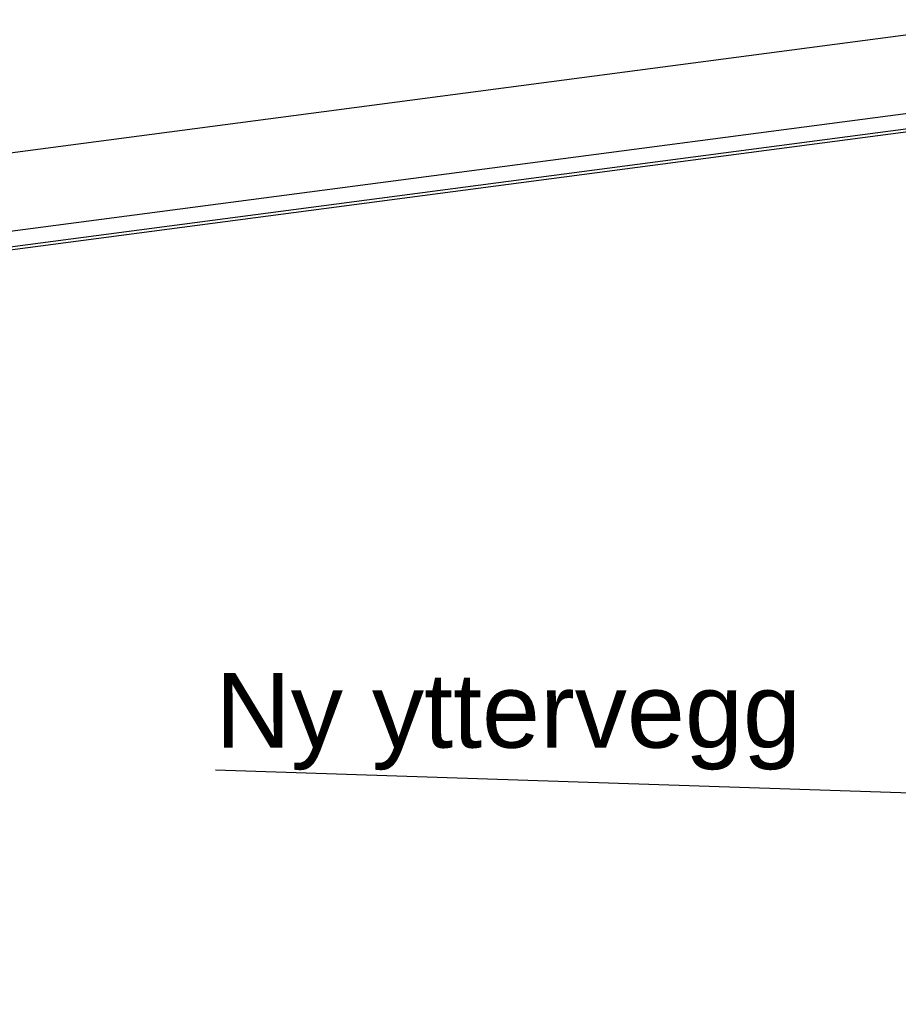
# Model space of a CAD drawing. Header units: millimetres. Extents: x -82116 to -58044, y -2070 to 12890.
# Tile 29 of 65: x -70430 to -69253, y 7474 to 8793. Entities that reach past the tile are written whole.
import ezdxf

# ---------------------------------------------------------------- set-up
doc = ezdxf.new("R2010")
doc.units = ezdxf.units.MM
doc.header["$LTSCALE"] = 0.5
doc.header["$MEASUREMENT"] = 0
doc.linetypes.add('PLINE', pattern=[0])
doc.layers.add('265- Gesimser_ takrenner og nedløp(Nye konstruksjoner)', color=7, linetype='Continuous')
doc.layers.add('832- Tekst bygning(Nye konstruksjoner)', color=7, linetype='Continuous')
doc.styles.add('GENERATED_STYLE_3', font='arial.ttf')
doc.dimstyles.new('GENERATED_STYLE__2', dxfattribs={"dimtxt": 0.18, "dimasz": 182.4, "dimexe": 0.18, "dimexo": 0.0625, "dimgap": 0, "dimtad": 0, "dimtih": 1, "dimtoh": 1, "dimdec": 4, "dimzin": 0, "dimdsep": 46, "dimcen": 0.09, "dimadec": 0, "dimazin": 0, "dimtfac": 1, "dimtdec": 4, "dimtmove": 0, "dimatfit": 3, "dimldrblk": 'ARROWHEAD_5', "dimfxl": 1, "dimtolj": 1, "dimtzin": 0, "dimarcsym": 0})

# ---------------------------------------------------------------- blocks, each defined once
blk = doc.blocks.new('ARROWHEAD_5')
at = {"linetype": 'Continuous'}
blk.add_hatch(color=256, dxfattribs=at).paths.add_polyline_path([(-1, 0.2679), (0, 0), (-1, -0.2679)])
blk.add_line((0, 0), (-1, 0), dxfattribs=at)

msp = doc.modelspace()

# ---------------------------------------------------------------- linework, layer by layer
at = {"layer": '265- Gesimser_ takrenner og nedløp(Nye konstruksjoner)', "linetype": 'PLINE'}
for p, q in [((-78118.2, 7603.9), (-69088.2, 8792.7)), ((-78118.2, 7498.8), (-69088.2, 8687.6)), ((-78118.2, 7478), (-69088.2, 8666.8)), ((-69088.2, 8662.5), (-78118.2, 7473.7))]:
    msp.add_line(p, q, dxfattribs=at)

# ---------------------------------------------------------------- texts
at = {"layer": '832- Tekst bygning(Nye konstruksjoner)', "linetype": 'Continuous', "insert": (-70167.4, 7787.3), "char_height": 100, "attachment_point": 7, "style": 'GENERATED_STYLE_3'}
msp.add_mtext('\\A1;{\\pql;\\fArial|b0|i0|c0|p0;\\W1.000000;Ny \\fArial|b0|i0|c0|p0;\\W1.000000;yttervegg}', dxfattribs=at)

# ---------------------------------------------------------------- leaders
at = {"layer": '832- Tekst bygning(Nye konstruksjoner)', "linetype": 'PLINE', "annotation_type": 0, "has_hookline": 1, "hookline_direction": 1, "text_width": 763.6}
msp.add_leader([(-68788.2, 7741.9), (-70167.4, 7787.3)], dimstyle='GENERATED_STYLE__2', dxfattribs=at)

doc.saveas('drawing.dxf')
